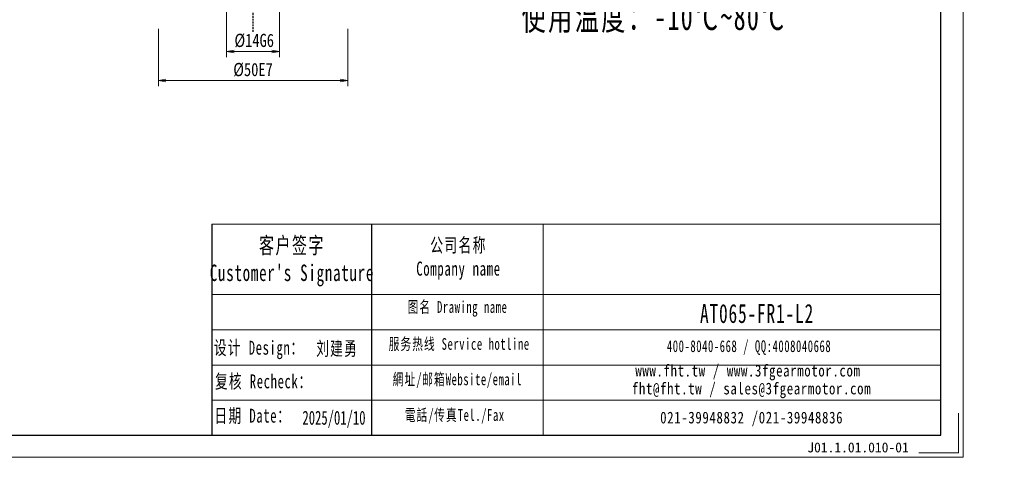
# Model space of a CAD drawing. Header units: millimetres. Extents: x -4 to 498, y -16 to 330.
# Tile 4 of 7: x 238 to 498, y -16 to 100. Entities that reach past the tile are written whole.
import ezdxf

# ---------------------------------------------------------------- set-up
doc = ezdxf.new("R2010")
doc.units = ezdxf.units.MM
doc.linetypes.add('DASHED', pattern=[0.75, 0.5, -0.25])
doc.layers.add('6文字层', color=3, linetype='Continuous')
doc.layers.add('7标注层', color=4, linetype='Continuous')
for name, color, linetype, lineweight in [('SLD-0', 7, 'Continuous', 18), ('图框_外框线', 7, 'Continuous', 18), ('尺寸线层', 3, 'Continuous', 18)]:
    doc.layers.add(name, color=color, linetype=linetype, lineweight=lineweight)
doc.styles.add('宋体', font='SimSun.ttf', dxfattribs={"width": 0.8})
doc.styles.add('标准', font='txt', dxfattribs={"width": 0.667})
doc.styles.add('样式 1', font='SimSun.ttf')
doc.dimstyles.new('A水平标注$0', dxfattribs={"dimtxt": 3.5, "dimasz": 2, "dimexe": 1.5, "dimexo": 3, "dimgap": 1.1, "dimtad": 1, "dimtoh": 1, "dimdec": 4, "dimdsep": 46, "dimtxsty": '宋体', "dimblk": 'OPEN', "dimcen": 3, "dimclrd": 3, "dimclre": 3, "dimclrt": 6, "dimadec": 0, "dimazin": 0, "dimtm": 1e-09, "dimtfac": 1, "dimtdec": 4, "dimtix": 1, "dimtmove": 0, "dimatfit": 3, "dimldrblk": 'OPEN', "dimfxl": 0, "dimlwd": 13, "dimlwe": 13, "dimarcsym": 0})

# ---------------------------------------------------------------- blocks, each defined once
blk = doc.blocks.new('_Open')
at = {"color": 0, "linetype": 'ByBlock', "lineweight": -2}
for p, q in [((-1, 0.17), (0, 0)), ((-1, -0.17), (0, 0)), ((0, 0), (-1, 0))]:
    blk.add_line(p, q, dxfattribs=at)
blk = doc.blocks.new('*D36')
at = {"layer": 'Defpoints', "color": 0, "transparency": 16777216}
for p in [(274.7, 100.53), (324.7, 100.53), (324.7, 83.87)]:
    blk.add_point(p, dxfattribs=at)
at = {"layer": '尺寸线层', "color": 3, "lineweight": 13, "transparency": 16777216}
for p, q in [((274.7, 97.53), (274.7, 82.37)), ((324.7, 97.53), (324.7, 82.37)), ((276.7, 83.87), (322.7, 83.87))]:
    blk.add_line(p, q, dxfattribs=at)
at = {"layer": '尺寸线层', "color": 3, "lineweight": 13, "transparency": 16777216, "xscale": 2, "yscale": 2, "zscale": 2, "rotation": 180}
blk.add_blockref('_Open', (274.7, 83.87), dxfattribs=at)
at = {"layer": '尺寸线层', "color": 3, "lineweight": 13, "transparency": 16777216, "xscale": 2, "yscale": 2, "zscale": 2}
blk.add_blockref('_Open', (324.7, 83.87), dxfattribs=at)
at = {"layer": '尺寸线层', "color": 6, "transparency": 16777216, "insert": (299.7, 86.72), "char_height": 3.5, "attachment_point": 5, "style": '宋体', "bg_fill": 3, "box_fill_scale": 1.1, "bg_fill_color": 256, "bg_fill_true_color": 13158600, "bg_fill_transparency": 0}
blk.add_mtext('%%C50E7', dxfattribs=at)
blk = doc.blocks.new('*D37')
at = {"layer": 'Defpoints', "color": 0, "transparency": 16777216}
for p in [(292.7, 110.53), (306.7, 110.53), (306.7, 91.58)]:
    blk.add_point(p, dxfattribs=at)
at = {"layer": '尺寸线层', "color": 3, "lineweight": 13, "transparency": 16777216}
for p, q in [((292.7, 107.53), (292.7, 90.08)), ((306.7, 107.53), (306.7, 90.08)), ((294.7, 91.58), (304.7, 91.58))]:
    blk.add_line(p, q, dxfattribs=at)
at = {"layer": '尺寸线层', "color": 3, "lineweight": 13, "transparency": 16777216, "xscale": 2, "yscale": 2, "zscale": 2, "rotation": 180}
blk.add_blockref('_Open', (292.7, 91.58), dxfattribs=at)
at = {"layer": '尺寸线层', "color": 3, "lineweight": 13, "transparency": 16777216, "xscale": 2, "yscale": 2, "zscale": 2}
blk.add_blockref('_Open', (306.7, 91.58), dxfattribs=at)
at = {"layer": '尺寸线层', "color": 6, "transparency": 16777216, "insert": (300.01, 94.43), "char_height": 3.5, "attachment_point": 5, "style": '宋体', "bg_fill": 3, "box_fill_scale": 1.1, "bg_fill_color": 256, "bg_fill_true_color": 13158600, "bg_fill_transparency": 0}
blk.add_mtext('%%C14G6', dxfattribs=at)

msp = doc.modelspace()

# ---------------------------------------------------------------- linework, layer by layer
at = {"color": 1, "linetype": 'DASHED'}
msp.add_line((299.703, 95.98037), (299.703, 214.53207), dxfattribs=at)
msp.add_line((330.9781, 45.92154), (330.9781, -9.9275))
at = {"layer": '7标注层', "color": 0}
msp.add_line((288.84872, 45.92154), (288.84872, -9.91795), dxfattribs=at)
at = {"layer": '图框_外框线'}
for p, q in [((288.84872, 45.92154), (330.9781, 45.92154)), ((330.9781, 45.92154), (330.9781, -9.91795)), ((330.9781, 45.92154), (481.39207, 45.92154)), ((376.36966, 45.92154), (376.36966, -9.91795)), ((288.84872, 27.28786), (330.9781, 27.28786)), ((330.9781, 27.28786), (481.39207, 27.28786)), ((288.84872, 17.97102), (481.39207, 17.97102)), ((288.84872, 8.65418), (481.39207, 8.65418)), ((288.84872, -0.66266), (481.39207, -0.66266))]:
    msp.add_line(p, q, dxfattribs=at)
at = {"layer": '图框_外框线', "color": 3}
msp.add_lwpolyline([(-1.38506, -15.73454), (487.20866, -15.73454), (487.20866, 329.77102), (-1.38506, 329.77102)], close=True, dxfattribs=at)
at = {"layer": '图框_外框线', "color": 3, "lineweight": 25}
msp.add_lwpolyline([(27.6979, -9.91795), (481.39207, -9.91795), (481.39207, 323.95443), (27.6979, 323.95443)], close=True, dxfattribs=at)
at = {"layer": '图框_外框线', "color": 3}
msp.add_lwpolyline([(486.04535, -4.10136), (486.04535, -14.57122), (475.57548, -14.57122)], dxfattribs=at)

# ---------------------------------------------------------------- texts
at = {"layer": '6文字层', "insert": (446.08999, -11.80163), "char_height": 2.6250148, "width": 45.4699003, "attachment_point": 1, "style": '样式 1'}
msp.add_mtext('J01.1.01.010-01', dxfattribs=at)
at = {"layer": 'SLD-0', "color": 1, "attachment_point": 2}
for s, insert, char_height, width, style in [("{\\fNSimSun|b0|i0|c134|p49;\\T1.1;客户签字\\PCustomer's Signature}", (309.98603, 42.47424), 4.347859, 54.0878141, '标准'), ('{\\fNSimSun|b0|i0|c134|p49;\\T1.1;公司名称\\PCompany name}', (353.96177, 42.24343), 3.7267363, 48.2495988, '标准'), ('{\\fNSimSun|b0|i0|c134|p49;\\T1.1;图名 Drawing name}', (353.70703, 25.57043), 3.1056136, 39.7167115, '标准'), ('\\pt21.73928;{\\fNSimSun|b0|i0|c134|p49;\\H1.34958x;\\T1.1;\\C256;AT065-FR1-L2}', (432.81594, 24.82053), 3.7267363, 31.6414566, '标准'), ('{\\fNSimSun|b0|i0|c134|p49;\\T1.1;设计 \\fNSimSun|b0|i0|c0|p49;Design\\fNSimSun|b0|i0|c134|p49;：}', (301.31052, 15.0889), 3.6750207, 33.5704855, '标准'), ('{\\fNSimSun|b0|i0|c134|p49;\\T1.1;服务热线 Service hotline}', (354.14743, 15.80489), 3.1056136, 44.2482321, '标准'), ('{\\fNSimSun|b0|i0|c134|p49;\\T1.1;刘建勇}', (321.91884, 14.88063), 3.6750207, 33.5704855, '标准'), ('{\\fNSimSun|b0|i0|c134|p49;\\T1.1;400-8040-668 / QQ:4008040668}', (430.70198, 15.21148), 3.1056136, 90.4212098, '标准'), ('\\T1.1;www.fht.tw / www.3fgearmotor.com ', (430.41562, 8.74291), 3.1056136, 90.5229991, '宋体'), ('{\\fNSimSun|b0|i0|c134|p49;\\T1.1;复核 \\fNSimSun|b0|i0|c0|p49;Recheck\\fNSimSun|b0|i0|c134|p49;：}', (302.50981, 6.19627), 3.6750207, 33.5704855, '标准'), ('{\\fNSimSun|b0|i0|c134|p49;\\T1.1;網址/邮箱Website/email}', (353.66385, 6.44816), 3.1056136, 46.0582448, '标准'), ('\\pt37.26736;{\\T1.1;fht@fht.tw / sales@3fgearmotor.com }', (431.36209, 4.01388), 3.1056136, 90.5229991, '宋体'), ('{\\fNSimSun|b0|i0|c134|p49;\\T1.1;日期 Date：}', (299.64707, -2.88762), 3.6750207, 33.5704855, '标准'), ('{\\fNSimSun|b0|i0|c134|p49;\\T1.1;電話/传真Tel./Fax}', (352.96806, -2.98151), 3.1056136, 46.6121905, '标准'), ('{\\fNSimSun|b0|i0|c134|p49;2025/01/10}', (321.08253, -3.42968), 3.6750207, 33.5704855, '标准'), ('\\T1.1;021-39948832 /021-39948836 ', (431.39456, -3.66053), 3.1056136, 69.1211576, '宋体')]:
    msp.add_mtext(s, dxfattribs=dict(at, insert=insert, char_height=char_height, width=width, style=style))
at = {"layer": '尺寸线层', "insert": (370.63784, 225.08625), "char_height": 3.234, "width": 135.1558079, "attachment_point": 1, "line_spacing_factor": 1.15057, "style": '标准'}
msp.add_mtext('{\\fNSimSun|b0|i0|c134|p49;\\H2.1645x;\\T1.1;性能参数：\\P减速比：1:12~100\\P额定输出力矩：25 N.m\\P最大加速力矩：1.5倍额定扭矩\\P额定输入转速：3000 rpm\\P容许径向力：900 N\\P容许轴向力：450 N\\P回程间隙：≤12 arcmin\\P使用寿命：＞20000 h\\P使用温度：-10℃~80℃}', dxfattribs=at)

# ---------------------------------------------------------------- next in the draw order: dimensions: what is measured, and where the dimension line sits
at = {"layer": '尺寸线层'}
dim = msp.add_linear_dim(base=(324.703, 83.87414), p1=(274.703, 100.53207), p2=(324.703, 100.53207), text='%%C<>E7', dimstyle='A水平标注$0', override={"dimblk": 'Open', "dimtfill": 1, "dimtfillclr": 256}, dxfattribs=at)
dim.commit()
dim.dimension.update_dxf_attribs({"geometry": '*D36', "text_midpoint": (299.703, 86.72414)})

# ---------------------------------------------------------------- next in the draw order: dimensions: what is measured, and where the dimension line sits
dim = msp.add_linear_dim(base=(306.703, 91.58082), p1=(292.703, 110.53207), p2=(306.703, 110.53207), text='%%C<>G6', dimstyle='A水平标注$0', override={"dimblk": 'Open', "dimtfill": 1, "dimtfillclr": 256}, dxfattribs=at)
dim.commit()
dim.dimension.update_dxf_attribs({"geometry": '*D37', "text_midpoint": (300.00973, 91.58082), "dimtype": 160})

doc.saveas('drawing.dxf')
